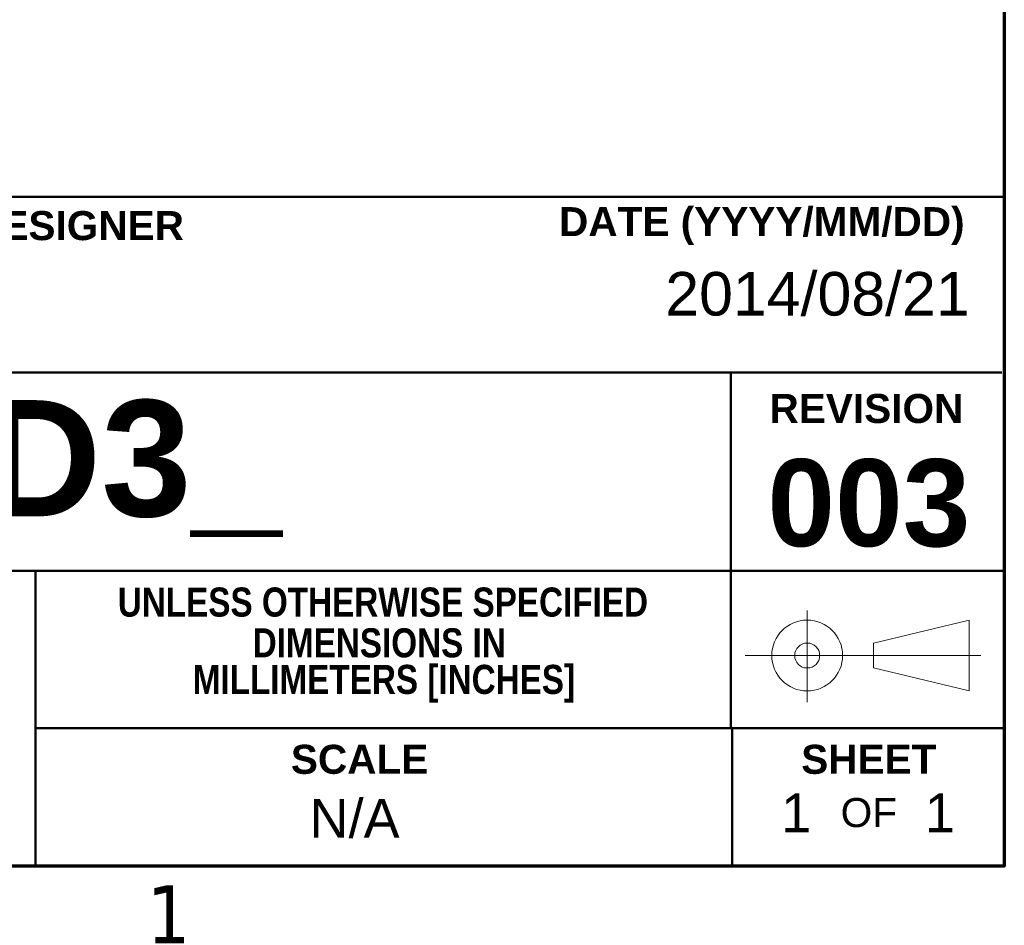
# Model space of a CAD drawing. Header units: inches. Extents: x 0.1 to 18.7, y 0.4 to 11.8.
# Tile 22 of 26: x 16.2 to 18.5, y 0.6 to 2.6. Entities that reach past the tile are written whole.
import ezdxf

# ---------------------------------------------------------------- set-up
doc = ezdxf.new("R2010")
doc.units = ezdxf.units.IN
doc.header["$LTSCALE"] = 1.111111
doc.header["$MEASUREMENT"] = 0
doc.layers.add('Border (ANSI)', color=7, linetype='Continuous', lineweight=70)
doc.layers.add('Title (ANSI)', color=7, linetype='Continuous', lineweight=50)
doc.layers.add('FORMAT', color=5, linetype='Continuous', lineweight=25, true_color=0x0000ff)
doc.styles.add('Note Text (ANSI)', font='tahoma.ttf')
doc.styles.add('Text Style107', font='arialbd.ttf')
doc.styles.add('Text Style109', font='arialbd.ttf')
doc.styles.add('Text Style47', font='ARIALN.TTF')
doc.styles.add('Text Style50', font='arial.ttf')
doc.styles.add('Text Style55', font='arial.ttf')
doc.styles.add('Text Style59', font='arial.ttf')

# ---------------------------------------------------------------- blocks, each defined once
blk = doc.blocks.new('Borders Default Border')
at = {"layer": 'Border (ANSI)', "flags": 128}
blk.add_lwpolyline([(0.38, 0.62), (0.38, 10.38), (16.62, 10.38), (16.62, 0.62), (0.38, 0.62)], dxfattribs=at)
at = {"layer": 'Border (ANSI)', "insert": (14.8479, 0.46), "char_height": 0.12, "attachment_point": 7, "style": 'Note Text (ANSI)'}
blk.add_mtext('1', dxfattribs=at)
blk = doc.blocks.new('Title Blocks ICD TITLE BLOCK MM CUSTOMER')
at = {"layer": 'FORMAT', "color": 7, "linetype": 'Continuous', "lineweight": 5}
for p, q in [((10.854, 7.7199), (10.854, 7.5304)), ((10.991, 7.6528), (11.189, 7.7002)), ((11.189, 7.7002), (11.189, 7.5538)), ((10.991, 7.6528), (10.991, 7.6012)), ((11.2126, 7.627), (10.7256, 7.627)), ((10.991, 7.6012), (11.189, 7.5538))]:
    blk.add_line(p, q, dxfattribs=at)
for radius in [0.0732, 0.0258]:
    blk.add_circle((10.854, 7.627), radius, dxfattribs=at)
at = {"layer": 'Title (ANSI)'}
for p, q in [((3.2614, 8.5744), (11.2614, 8.5744)), ((11.2614, 8.5744), (11.2614, 7.4772)), ((3.2614, 8.212), (11.2564, 8.212)), ((10.6964, 8.2122), (10.6964, 7.4772)), ((7.2663, 7.8022), (11.2614, 7.8022)), ((9.2591, 7.1922), (9.2591, 7.8022)), ((9.2591, 7.4772), (11.2614, 7.4772)), ((10.6991, 7.4771), (10.6991, 7.1921)), ((11.2614, 7.1921), (3.2614, 7.1921))]:
    blk.add_line(p, q, dxfattribs=at)
at = {"layer": 'Title (ANSI)', "char_height": 0.06, "style": 'Note Text (ANSI)'}
for s, insert, width, attachment_point in [('\\fArial|b1|i0;\\H0.0600;DRAFTER/DESIGNER', (8.7045, 8.5144), 0.861768, 4), ('\\fArial|b1|i0;\\H0.0600;DATE (YYYY/MM/DD)', (11.1793, 8.5144), 0.838354, 6), ('\\fArial Narrow|b1|i0;\\H0.0600;DIMENSIONS IN', (9.9696, 7.6528), 0.838354, 5), ('\\fArial Narrow|b1|i0;\\H0.0600; MILLIMETERS [INCHES]', (9.9696, 7.5686), 0.838354, 5)]:
    blk.add_mtext(s, dxfattribs=dict(at, insert=insert, width=width, attachment_point=attachment_point))
at = {"layer": 'Title (ANSI)', "char_height": 0.06, "attachment_point": 5, "style": 'Note Text (ANSI)'}
for s, insert in [('\\fArial|b1|i0;\\H0.0600;REVISION', (10.9764, 8.137)), ('\\fArial Narrow|b1|i0;\\H0.0600;UNLESS OTHERWISE SPECIFIED', (9.9772, 7.737)), ('\\fArial|b1|i0;\\H0.0600;SCALE', (9.929, 7.4121)), ('\\fArial|b1|i0;\\H0.0600;SHEET', (10.9814, 7.4121)), ('\\fArial|b0|i0;\\H0.0600;OF', (10.9814, 7.3021))]:
    blk.add_mtext(s, dxfattribs=dict(at, insert=insert))
at = {"layer": 'Title (ANSI)'}
for tag, p, height, style in [('<TITLE_1>_001', (3.6088, 8.3375), 0.09, 'Text Style50'), ('DESIGNER_001', (8.7791, 8.3294), 0.09, 'Text Style50'), ('<DRAWN_DATE>_001', (10.5606, 8.3294), 0.09, 'Text Style50'), ('<PART_NUMBER>_001', (8.9483, 7.9147), 0.24, 'Text Style109'), ('Sheet_Size_001', (7.3651, 7.9055), 0.13, 'Text Style55'), ('<REVISION_NUMBER>_001', (10.7717, 7.8528), 0.18, 'Text Style107'), ('Sheet_Number_001', (10.8001, 7.2619), 0.08, 'Text Style59'), ('Number_of_sheets_001', (11.097, 7.2619), 0.08, 'Text Style59'), ('COPYRIGHT_YEAR_001', (4.6229, 7.2707), 0.07, 'Text Style47'), ('<SCALE>_001', (9.8254, 7.2503), 0.08, 'Text Style59')]:
    blk.add_attdef(tag, p, '', height=height, dxfattribs=dict(at, style=style))

msp = doc.modelspace()

# ---------------------------------------------------------------- block references
at = {"xscale": 1.111111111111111, "yscale": 1.111111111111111, "zscale": 1.111111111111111}
msp.add_blockref('Borders Default Border', (0, 0), dxfattribs=at)
ref = msp.add_blockref('Title Blocks ICD TITLE BLOCK MM CUSTOMER', (5.954, -7.3023), dxfattribs=dict(xscale=1.111111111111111, yscale=1.111111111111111, zscale=1.111111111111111))
ref.add_attrib('Sheet_Number_001', '1', (17.9541, 0.7665), dxfattribs={"layer": 'Title (ANSI)', "height": 0.0889, "style": 'Text Style59'})
ref.add_attrib('Number_of_sheets_001', '1', (18.284, 0.7665), dxfattribs={"layer": 'Title (ANSI)', "height": 0.0889, "style": 'Text Style59'})
ref.add_attrib('<REVISION_NUMBER>_001', '003', (17.9226, 1.423), dxfattribs={"layer": 'Title (ANSI)', "height": 0.2, "style": 'Text Style107'})
ref.add_attrib('<DRAWN_DATE>_001', '2014/08/21', (17.6881, 1.9526), dxfattribs={"layer": 'Title (ANSI)', "height": 0.1, "style": 'Text Style50'})
ref.add_attrib('<PART_NUMBER>_001', 'FD3_', (15.8965, 1.4918), dxfattribs={"layer": 'Title (ANSI)', "height": 0.26667, "style": 'Text Style109'})
ref.add_attrib('<SCALE>_001', 'N/A', (16.8712, 0.7536), dxfattribs={"layer": 'Title (ANSI)', "height": 0.08889, "style": 'Text Style59'})

doc.saveas('drawing.dxf')
